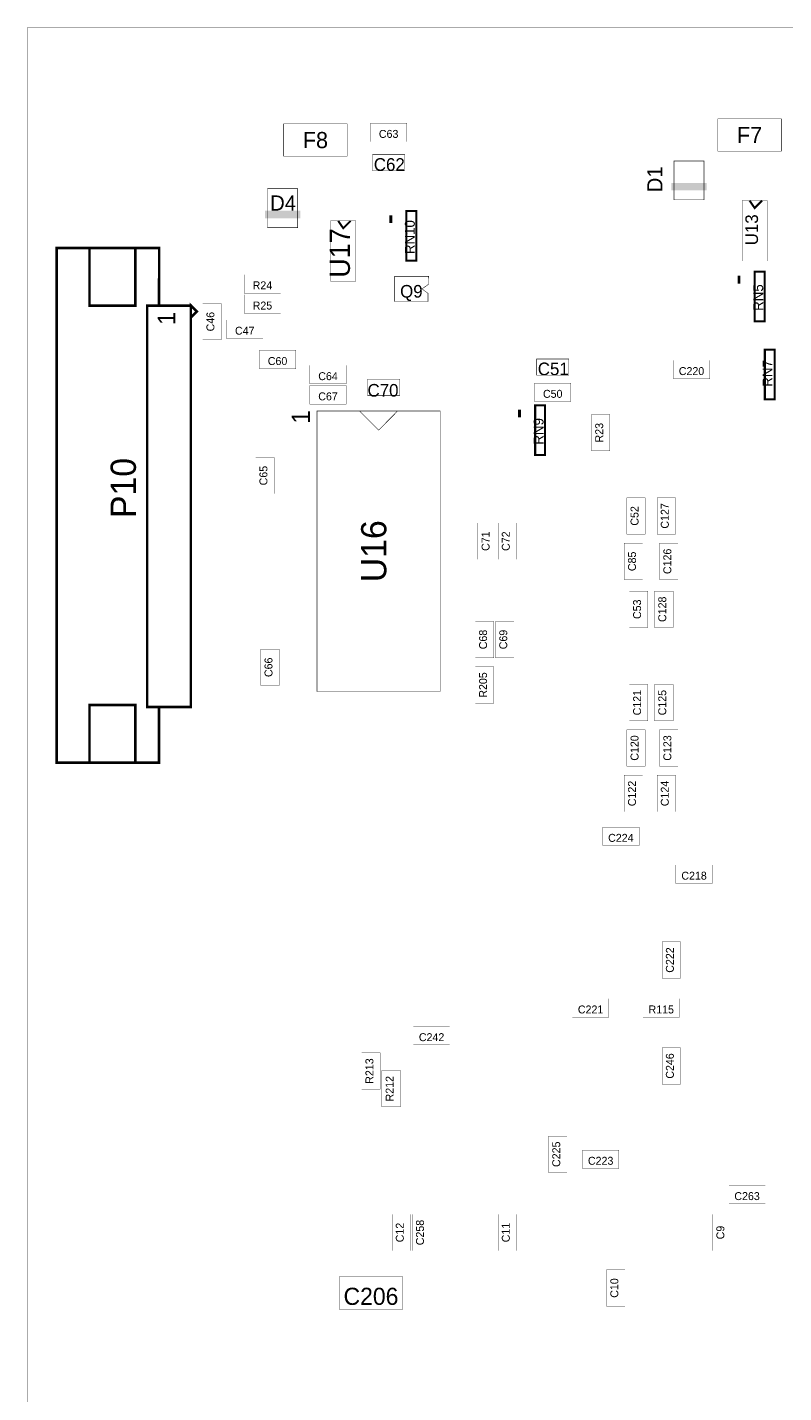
# Model space of a CAD drawing. Extents: x -12.6 to 14.4, y -11.9 to 11.9.
# Tile 3 of 6: x -12.6 to -5.7, y -0.4 to 11.9. Entities that reach past the tile are written whole.
import ezdxf
from ezdxf.enums import TextEntityAlignment as Align

# ---------------------------------------------------------------- set-up
doc = ezdxf.new("R2010")
doc.units = 0
for name, color, linetype in [('ASSEMBLY_OUTLIN', 15, 'CONTINUOUS'), ('ASSEMBLY_REF_DE', 15, 'CONTINUOUS'), ('BOARD_OUTLINE', 10, 'CONTINUOUS')]:
    doc.layers.add(name, color=color, linetype=linetype)
doc.styles.add('STYLE_0', font='TXT', dxfattribs={"height": 0.146304})
doc.styles.add('STYLE_10', font='TXT', dxfattribs={"height": 0.09})
doc.styles.add('STYLE_11', font='TXT', dxfattribs={"height": 0.1143})
doc.styles.add('STYLE_12', font='TXT', dxfattribs={"height": 0.155448})
doc.styles.add('STYLE_13', font='TXT', dxfattribs={"height": 0.2286})
doc.styles.add('STYLE_16', font='TXT', dxfattribs={"height": 0.1143})
doc.styles.add('STYLE_17', font='TXT', dxfattribs={"height": 0.072})
doc.styles.add('STYLE_20', font='TXT', dxfattribs={"height": 0.072})
doc.styles.add('STYLE_23', font='TXT', dxfattribs={"height": 0.164592})
doc.styles.add('STYLE_26', font='TXT', dxfattribs={"height": 0.1602})
doc.styles.add('STYLE_31', font='TXT', dxfattribs={"height": 0.13716})
doc.styles.add('STYLE_53', font='TXT', dxfattribs={"height": 0.13716})
doc.styles.add('STYLE_7', font='TXT', dxfattribs={"height": 0.18288})

msp = doc.modelspace()

# ---------------------------------------------------------------- linework, layer by layer
at = {"layer": 'ASSEMBLY_OUTLIN'}
for points, const_width in [([(-9.666, 10.764), (-9.666, 11.057), (-10.242, 11.057), (-10.242, 10.764), (-9.666, 10.764)], 0.00457), ([(-9.126, 10.896), (-9.126, 11.063), (-9.456, 11.063), (-9.456, 10.896), (-9.126, 10.896)], 0.002), ([(-5.734, 10.81), (-5.734, 11.103), (-6.31, 11.103), (-6.31, 10.81), (-5.734, 10.81)], 0.00457), ([(-9.145, 10.632), (-9.145, 10.778), (-9.437, 10.778), (-9.437, 10.632), (-9.145, 10.632)], 0.00457), ([(-6.434, 10.369), (-6.434, 10.721), (-6.707, 10.721), (-6.707, 10.369), (-6.434, 10.369)], 0.0054), ([(-10.114, 10.117), (-10.114, 10.47), (-10.388, 10.47), (-10.388, 10.117), (-10.114, 10.117)], 0.0054), ([(-9.04, 9.817), (-9.04, 10.267), (-9.13, 10.267), (-9.13, 9.817), (-9.04, 9.817)], 0.0183), ([(-5.862, 9.814), (-5.862, 10.362), (-6.09, 10.362), (-6.09, 9.814), (-5.862, 9.814)], 0.002), ([(-5.908, 10.362), (-5.976, 10.294), (-6.022, 10.362)], 0.0183), ([(-9.588, 9.631), (-9.588, 10.179), (-9.817, 10.179), (-9.817, 9.631), (-9.588, 9.631)], 0.002), ([(-9.634, 10.179), (-9.702, 10.111), (-9.748, 10.179)], 0.0183), ([(-9.272, 10.229), (-9.272, 10.159)], 0.027), ([(-11.37, 9.41), (-11.369, 9.932), (-12.297, 9.932), (-12.297, 5.27), (-11.37, 5.27), (-11.37, 5.774), (-11.082, 5.774), (-11.082, 9.41), (-11.37, 9.41)], 0.0234), ([(-11.586, 9.41), (-11.586, 9.932), (-12, 9.932), (-12, 9.41), (-11.586, 9.41)], 0.0234), ([(-10.269, 9.524), (-10.269, 9.691), (-10.599, 9.691), (-10.599, 9.524), (-10.269, 9.524)], 0.002), ([(-8.929, 9.675), (-8.93, 9.603), (-8.989, 9.562), (-8.934, 9.521), (-8.934, 9.448), (-9.236, 9.448), (-9.236, 9.676), (-8.929, 9.675)], 0.00457), ([(-6.118, 9.681), (-6.118, 9.61)], 0.027), ([(-5.885, 9.268), (-5.885, 9.718), (-5.975, 9.718), (-5.975, 9.268), (-5.885, 9.268)], 0.0183), ([(-11.082, 5.774), (-11.082, 9.41), (-11.478, 9.41), (-11.478, 5.774), (-11.082, 5.774)], 0.0234), ([(-11.082, 9.41), (-11.028, 9.356), (-11.082, 9.302), (-11.082, 9.41)], 0.0234), ([(-10.807, 9.1), (-10.807, 9.43), (-10.975, 9.43), (-10.975, 9.1), (-10.807, 9.1)], 0.002), ([(-10.269, 9.341), (-10.269, 9.509), (-10.599, 9.509), (-10.599, 9.341), (-10.269, 9.341)], 0.002), ([(-10.429, 9.113), (-10.429, 9.28), (-10.759, 9.28), (-10.759, 9.113), (-10.429, 9.113)], 0.002), ([(-10.132, 8.838), (-10.132, 9.006), (-10.461, 9.006), (-10.461, 8.838), (-10.132, 8.838)], 0.002), ([(-7.659, 8.78), (-7.659, 8.927), (-7.951, 8.927), (-7.951, 8.78), (-7.659, 8.78)], 0.00457), ([(-6.383, 8.747), (-6.383, 8.914), (-6.712, 8.914), (-6.712, 8.747), (-6.383, 8.747)], 0.002), ([(-5.794, 8.56), (-5.794, 9.01), (-5.884, 9.01), (-5.884, 8.56), (-5.794, 8.56)], 0.0183), ([(-9.675, 8.701), (-9.675, 8.869), (-10.004, 8.869), (-10.004, 8.701), (-9.675, 8.701)], 0.002), ([(-9.675, 8.518), (-9.675, 8.686), (-10.004, 8.686), (-10.004, 8.518), (-9.675, 8.518)], 0.002), ([(-9.19, 8.597), (-9.19, 8.744), (-9.483, 8.744), (-9.483, 8.597), (-9.19, 8.597)], 0.00457), ([(-7.64, 8.541), (-7.64, 8.708), (-7.97, 8.708), (-7.97, 8.541), (-7.64, 8.541)], 0.002), ([(-8.825, 5.914), (-8.825, 8.456), (-9.94, 8.456), (-9.94, 5.914), (-8.825, 5.914)], 0.00457), ([(-9.556, 8.456), (-9.382, 8.282), (-9.209, 8.456)], 0.00457), ([(-8.106, 8.469), (-8.106, 8.399)], 0.027), ([(-7.874, 8.057), (-7.874, 8.507), (-7.964, 8.507), (-7.964, 8.057), (-7.874, 8.057)], 0.0183), ([(-7.287, 8.094), (-7.287, 8.424), (-7.454, 8.424), (-7.454, 8.094), (-7.287, 8.094)], 0.002), ([(-10.327, 7.706), (-10.327, 8.035), (-10.495, 8.035), (-10.495, 7.706), (-10.327, 7.706)], 0.002), ([(-6.967, 7.34), (-6.967, 7.669), (-7.134, 7.669), (-7.134, 7.34), (-6.967, 7.34)], 0.002), ([(-6.693, 7.34), (-6.693, 7.669), (-6.86, 7.669), (-6.86, 7.34), (-6.693, 7.34)], 0.002), ([(-8.316, 7.111), (-8.316, 7.441), (-8.483, 7.441), (-8.483, 7.111), (-8.316, 7.111)], 0.002), ([(-8.133, 7.111), (-8.133, 7.441), (-8.3, 7.441), (-8.3, 7.111), (-8.133, 7.111)], 0.002), ([(-6.99, 6.928), (-6.99, 7.258), (-7.157, 7.258), (-7.157, 6.928), (-6.99, 6.928)], 0.002), ([(-6.67, 6.928), (-6.67, 7.258), (-6.837, 7.258), (-6.837, 6.928), (-6.67, 6.928)], 0.002), ([(-6.944, 6.494), (-6.944, 6.824), (-7.111, 6.824), (-7.111, 6.494), (-6.944, 6.494)], 0.002), ([(-6.715, 6.494), (-6.715, 6.824), (-6.883, 6.824), (-6.883, 6.494), (-6.715, 6.494)], 0.002), ([(-8.338, 6.22), (-8.338, 6.549), (-8.506, 6.549), (-8.506, 6.22), (-8.338, 6.22)], 0.002), ([(-8.156, 6.22), (-8.156, 6.549), (-8.323, 6.549), (-8.323, 6.22), (-8.156, 6.22)], 0.002), ([(-10.282, 5.968), (-10.282, 6.298), (-10.449, 6.298), (-10.449, 5.968), (-10.282, 5.968)], 0.002), ([(-8.338, 5.808), (-8.338, 6.138), (-8.506, 6.138), (-8.506, 5.808), (-8.338, 5.808)], 0.002), ([(-6.944, 5.648), (-6.944, 5.978), (-7.111, 5.978), (-7.111, 5.648), (-6.944, 5.648)], 0.002), ([(-6.715, 5.648), (-6.715, 5.978), (-6.883, 5.978), (-6.883, 5.648), (-6.715, 5.648)], 0.002), ([(-11.586, 5.27), (-11.586, 5.792), (-12, 5.792), (-12, 5.27), (-11.586, 5.27)], 0.0234), ([(-6.967, 5.237), (-6.967, 5.566), (-7.134, 5.566), (-7.134, 5.237), (-6.967, 5.237)], 0.002), ([(-6.67, 5.237), (-6.67, 5.566), (-6.837, 5.566), (-6.837, 5.237), (-6.67, 5.237)], 0.002), ([(-6.99, 4.825), (-6.99, 5.155), (-7.157, 5.155), (-7.157, 4.825), (-6.99, 4.825)], 0.002), ([(-6.693, 4.825), (-6.693, 5.155), (-6.86, 5.155), (-6.86, 4.825), (-6.693, 4.825)], 0.002), ([(-7.023, 4.518), (-7.023, 4.685), (-7.352, 4.685), (-7.352, 4.518), (-7.023, 4.518)], 0.002), ([(-6.36, 4.175), (-6.36, 4.342), (-6.69, 4.342), (-6.69, 4.175), (-6.36, 4.175)], 0.002), ([(-6.647, 3.317), (-6.647, 3.646), (-6.814, 3.646), (-6.814, 3.317), (-6.647, 3.317)], 0.002), ([(-7.297, 2.963), (-7.297, 3.131), (-7.627, 3.131), (-7.627, 2.963), (-7.297, 2.963)], 0.002), ([(-6.657, 2.963), (-6.657, 3.131), (-6.987, 3.131), (-6.987, 2.963), (-6.657, 2.963)], 0.002), ([(-8.738, 2.712), (-8.738, 2.879), (-9.067, 2.879), (-9.067, 2.712), (-8.738, 2.712)], 0.002), ([(-9.367, 2.311), (-9.367, 2.64), (-9.535, 2.64), (-9.535, 2.311), (-9.367, 2.311)], 0.002), ([(-6.647, 2.356), (-6.647, 2.686), (-6.814, 2.686), (-6.814, 2.356), (-6.647, 2.356)], 0.002), ([(-9.184, 2.151), (-9.184, 2.48), (-9.352, 2.48), (-9.352, 2.151), (-9.184, 2.151)], 0.002), ([(-7.676, 1.556), (-7.676, 1.886), (-7.843, 1.886), (-7.843, 1.556), (-7.676, 1.556)], 0.002), ([(-7.206, 1.592), (-7.206, 1.759), (-7.535, 1.759), (-7.535, 1.592), (-7.206, 1.592)], 0.002), ([(-5.88, 1.272), (-5.88, 1.439), (-6.209, 1.439), (-6.209, 1.272), (-5.88, 1.272)], 0.002), ([(-9.093, 0.848), (-9.093, 1.177), (-9.26, 1.177), (-9.26, 0.848), (-9.093, 0.848)], 0.002), ([(-8.91, 0.848), (-8.91, 1.177), (-9.077, 1.177), (-9.077, 0.848), (-8.91, 0.848)], 0.002), ([(-8.133, 0.848), (-8.133, 1.177), (-8.3, 1.177), (-8.3, 0.848), (-8.133, 0.848)], 0.002), ([(-6.19, 0.848), (-6.19, 1.177), (-6.357, 1.177), (-6.357, 0.848), (-6.19, 0.848)], 0.002), ([(-7.15, 0.345), (-7.15, 0.674), (-7.317, 0.674), (-7.317, 0.345), (-7.15, 0.345)], 0.002), ([(-9.163, 0.317), (-9.163, 0.61), (-9.739, 0.61), (-9.739, 0.317), (-9.163, 0.317)], 0.00457)]:
    msp.add_lwpolyline(points, dxfattribs=dict(at, const_width=const_width))
for points in [[(-6.731, 10.454), (-6.731, 10.522), (-6.411, 10.454), (-6.411, 10.522)], [(-10.411, 10.202), (-10.411, 10.271), (-10.091, 10.202), (-10.091, 10.271)]]:
    msp.add_solid(points, dxfattribs=at)
at = {"layer": 'BOARD_OUTLINE', "const_width": 0.002}
msp.add_lwpolyline([(14.438, -11.469), (14.438, 11.931), (-12.562, 11.931), (-12.562, -11.469), (14.438, -11.469)], dxfattribs=at)

# ---------------------------------------------------------------- texts
at = {"layer": 'ASSEMBLY_OUTLIN'}
for height, style, p in [(0.16, 'STYLE_26', (-11.302, 9.294)), (0.165, 'STYLE_23', (-10.086, 8.401))]:
    msp.add_text('1', height=height, rotation=90, dxfattribs=dict(at, style=style)).set_placement(p, align=Align.MIDDLE_CENTER)
at = {"layer": 'ASSEMBLY_REF_DE'}
for s, height, style, p in [('F7', 0.1463, 'STYLE_0', (-6.022, 10.956)), ('F8', 0.1463, 'STYLE_0', (-9.954, 10.91)), ('C63', 0.072, 'STYLE_17', (-9.291, 10.966)), ('C62', 0.1143, 'STYLE_16', (-9.285, 10.689)), ('D4', 0.1372, 'STYLE_53', (-10.247, 10.34)), ('R24', 0.072, 'STYLE_17', (-10.434, 9.594)), ('Q9', 0.1143, 'STYLE_16', (-9.085, 9.54)), ('R25', 0.072, 'STYLE_17', (-10.434, 9.411)), ('C47', 0.072, 'STYLE_17', (-10.594, 9.183)), ('C60', 0.072, 'STYLE_17', (-10.297, 8.908)), ('C64', 0.072, 'STYLE_17', (-9.84, 8.771)), ('C51', 0.1143, 'STYLE_16', (-7.8, 8.837)), ('C220', 0.072, 'STYLE_17', (-6.548, 8.817)), ('C70', 0.1143, 'STYLE_16', (-9.342, 8.643)), ('C67', 0.072, 'STYLE_17', (-9.84, 8.588)), ('C50', 0.072, 'STYLE_17', (-7.805, 8.611)), ('C224', 0.072, 'STYLE_17', (-7.188, 4.588)), ('C218', 0.072, 'STYLE_17', (-6.525, 4.245)), ('C221', 0.072, 'STYLE_17', (-7.462, 3.033)), ('R115', 0.072, 'STYLE_17', (-6.822, 3.033)), ('C242', 0.072, 'STYLE_17', (-8.902, 2.782)), ('C223', 0.072, 'STYLE_17', (-7.371, 1.662)), ('C263', 0.072, 'STYLE_17', (-6.045, 1.342)), ('C206', 0.1554, 'STYLE_12', (-9.451, 0.434))]:
    msp.add_text(s, height=height, dxfattribs=dict(at, style=style)).set_placement(p, align=Align.MIDDLE_CENTER)
for s, height, style, p in [('D1', 0.1372, 'STYLE_31', (-6.88, 10.554)), ('RN10', 0.09, 'STYLE_10', (-9.099, 10.031)), ('U13', 0.1143, 'STYLE_11', (-6.003, 10.097)), ('U17', 0.1829, 'STYLE_7', (-9.733, 9.887)), ('RN5', 0.09, 'STYLE_10', (-5.944, 9.483)), ('C46', 0.072, 'STYLE_20', (-10.905, 9.265)), ('RN7', 0.09, 'STYLE_10', (-5.86, 8.796)), ('RN9', 0.09, 'STYLE_10', (-7.933, 8.271)), ('R23', 0.072, 'STYLE_20', (-7.384, 8.259)), ('P10', 0.2286, 'STYLE_13', (-11.694, 7.758)), ('C65', 0.072, 'STYLE_20', (-10.425, 7.87)), ('C52', 0.072, 'STYLE_20', (-7.064, 7.505)), ('C127', 0.072, 'STYLE_20', (-6.79, 7.505)), ('U16', 0.2286, 'STYLE_13', (-9.426, 7.185)), ('C71', 0.072, 'STYLE_20', (-8.413, 7.276)), ('C72', 0.072, 'STYLE_20', (-8.23, 7.276)), ('C126', 0.072, 'STYLE_20', (-6.767, 7.093)), ('C85', 0.072, 'STYLE_20', (-7.087, 7.093)), ('C53', 0.072, 'STYLE_20', (-7.041, 6.659)), ('C128', 0.072, 'STYLE_20', (-6.813, 6.659)), ('C68', 0.072, 'STYLE_20', (-8.436, 6.385)), ('C69', 0.072, 'STYLE_20', (-8.253, 6.385)), ('C66', 0.072, 'STYLE_20', (-10.379, 6.133)), ('R205', 0.072, 'STYLE_20', (-8.436, 5.973)), ('C121', 0.072, 'STYLE_20', (-7.041, 5.813)), ('C125', 0.072, 'STYLE_20', (-6.813, 5.813)), ('C120', 0.072, 'STYLE_20', (-7.064, 5.402)), ('C123', 0.072, 'STYLE_20', (-6.767, 5.402)), ('C122', 0.072, 'STYLE_20', (-7.087, 4.99)), ('C124', 0.072, 'STYLE_20', (-6.79, 4.99)), ('C222', 0.072, 'STYLE_20', (-6.744, 3.481)), ('C246', 0.072, 'STYLE_20', (-6.744, 2.521)), ('R213', 0.072, 'STYLE_20', (-9.465, 2.475)), ('R212', 0.072, 'STYLE_20', (-9.282, 2.315)), ('C225', 0.072, 'STYLE_20', (-7.773, 1.721)), ('C258', 0.072, 'STYLE_20', (-9.007, 1.012)), ('C12', 0.072, 'STYLE_20', (-9.19, 1.012)), ('C11', 0.072, 'STYLE_20', (-8.23, 1.012)), ('C9', 0.072, 'STYLE_20', (-6.287, 1.012)), ('C10', 0.072, 'STYLE_20', (-7.247, 0.509))]:
    msp.add_text(s, height=height, rotation=90, dxfattribs=dict(at, style=style)).set_placement(p, align=Align.MIDDLE_CENTER)

doc.saveas('drawing.dxf')
